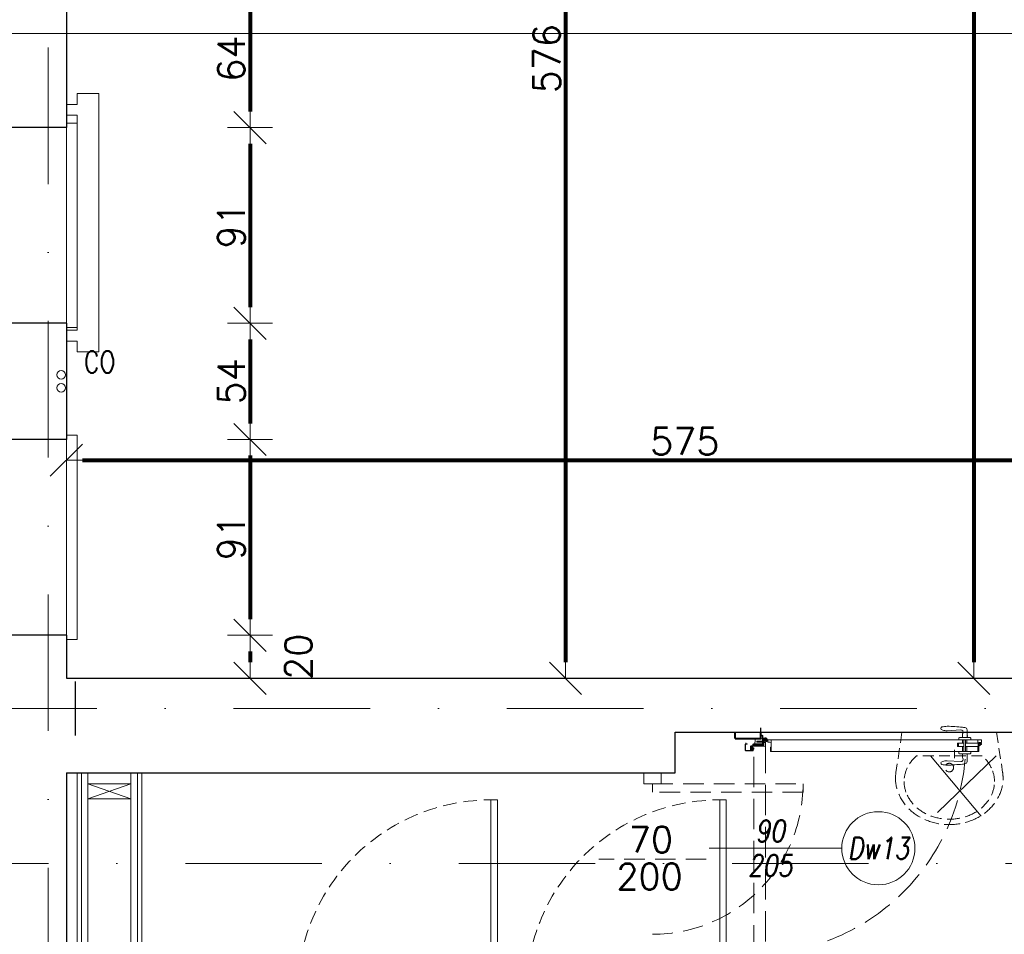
# Model space of a CAD drawing. Header units: metres. Extents: x 7408630 to 15602436, y 5561464 to 13303678.
# Tile 83 of 123: x 7413748 to 7414206, y 5564102 to 5564527. Entities that reach past the tile are written whole.
import ezdxf
from ezdxf.enums import TextEntityAlignment as Align

# ---------------------------------------------------------------- set-up
doc = ezdxf.new("R2010")
doc.units = ezdxf.units.M
doc.header["$MEASUREMENT"] = 0
for name, pattern in [('CARKOVANA', [7.5, 5, -2.5]), ('CENTER', [0.6, 0.375, -0.075, 0.075, -0.075]), ('DASHDOT', [25.4, 12.7, -6.35, 0, -6.35]), ('HIDDEN', [9.525, 6.35, -3.175]), ('Hidden Line', [391.222223, 282.222223, -109]), ('HIDDEN2', [4.7625, 3.175, -1.5875])]:
    doc.linetypes.add(name, pattern=pattern)
for name, color, linetype, lineweight in [('!! 0_ Istn-sciany', 3, 'Continuous', 30), ('!! 0_ Istn-widok', 1, 'Continuous', 15), ('!! 0_Istn-armatura', 6, 'Continuous', 9), ('!! 0_Istn-cienka', 4, 'Continuous', 9), ('!! 0_Opis_pom', 9, 'Continuous', 13), ('!! 0_Osie', 1, 'DASHDOT', 13), ('!! 1_drzwi opis', 151, 'Continuous', 9), ('!! 1_drzwi-linia', 213, 'Continuous', 5), ('!! 1_OPIS POM NOWE', 140, 'Continuous', 5), ('!! 1_PROJ Sciany', 2, 'Continuous', 40), ('!! wymiary osi', 250, 'Continuous', 5), ('0-osie-liniA', 14, 'DASHDOT', 5), ('Granica', 112, 'Continuous', 80)]:
    doc.layers.add(name, color=color, linetype=linetype, lineweight=lineweight)
for name, color, linetype, lineweight, plot in [('!! 0_Istn-grzejniki', 7, 'Continuous', 0, False), ('!! 0_ramki', 66, 'Continuous', 9, False), ('Powierzchnia', 140, 'Continuous', 5, False)]:
    doc.layers.add(name, color=color, linetype=linetype, lineweight=lineweight, plot=plot)
doc.layers.add('!! 1_ widok', color=4, linetype='Continuous')
doc.layers.add('!! 1_Wyburzenia', color=252, linetype='CARKOVANA', lineweight=13, true_color=0x696969)
doc.styles.add('50', font='ROMANS.shx', dxfattribs={"width": 0.8, "oblique": 10, "height": 10})
doc.styles.add('ARCHETYP', font='romans.shx', dxfattribs={"height": 15})
doc.styles.add('ARIAL', font='tahoma.ttf')
doc.styles.add('TXT', font='simplex.shx')
doc.dimstyles.new('DIM50', dxfattribs={"dimscale": 5, "dimtxt": 2, "dimasz": 1, "dimexe": 0, "dimexo": 0, "dimgap": 0.5, "dimtad": 1, "dimdec": 4, "dimrnd": 0.5, "dimdsep": 46, "dimtxsty": 'TXT', "dimblk": 'TICK1', "dimblk1": 'TICK1', "dimblk2": 'TICK1', "dimsah": 1, "dimcen": 0, "dimse1": 1, "dimse2": 1, "dimclrd": 1, "dimclre": 7, "dimclrt": 9, "dimadec": 0, "dimazin": 0, "dimtfac": 1, "dimtdec": 4, "dimtmove": 2, "dimatfit": 3, "dimldrblk": 'TICK1', "dimfxl": 1, "dimtolj": 1, "dimarcsym": 0})

# ---------------------------------------------------------------- blocks, each defined once
blk = doc.blocks.new('A$C578D6593')
for p, q in [((-26.36, 0), (-29.16, 18.76)), ((17.64, 0), (20.43, 18.76)), ((-19.63, 11), (10.9, 11)), ((-26.36, 0), (17.64, 0))]:
    blk.add_line(p, q)
blk.add_circle((-4.36, 16.5), 2)
for centre, radius, start, end in [((-5.67, 17.67), 25.11, 109.6071, 130.6955), ((-4.36, 14), 29, 90, 109.6071), ((-4.36, 14), 29, 70.3929, 90), ((-3.06, 17.67), 25.11, 49.3045, 70.3929), ((-7.68, 20), 22.03, 130.6955, 154.2825), ((-5.67, 19.17), 21.11, 109.6071, 130.6955), ((-4.36, 15.5), 25, 90, 109.6071), ((-4.36, 15.5), 25, 70.3929, 90), ((-3.06, 19.17), 21.11, 49.3045, 70.3929), ((-1.05, 20), 22.03, 25.7175, 49.3045), ((-7.68, 21.5), 18.03, 130.6955, 154.2825), ((-1.05, 21.5), 18.03, 25.7175, 49.3045), ((-10.79, 21.5), 18.58, 154.2825, 180), ((-10.79, 23), 14.58, 154.2825, 180), ((2.06, 23), 14.58, 0, 25.7175), ((2.06, 21.5), 18.58, 0, 25.7175), ((-10.79, 23), 14.58, 180, 205.7175), ((2.06, 23), 14.58, 334.2825, 0), ((-10.79, 21.5), 18.58, 180, 188.4794), ((2.06, 21.5), 18.58, 351.5206, 0), ((-7.68, 24.5), 18.03, 205.7175, 228.4823), ((-1.05, 24.5), 18.03, 311.5177, 334.2825)]:
    blk.add_arc(centre, radius, start, end)
blk = doc.blocks.new('BLOK OSI')
at = {"layer": '!! 1_ widok'}
blk.add_lwpolyline([(52004.71142, -197477.5883), (52004.71142, -197502.5883)], dxfattribs=at)
at = {"layer": '0-osie-liniA', "ltscale": 5}
for points in [[(51992.21142, -199661.23318), (51992.21142, -193642.4104)], [(51570.03302, -197490.0883), (53810.60983, -197490.0883)], [(48624.30568, -197562.0883), (53810.60983, -197562.0883)]]:
    blk.add_lwpolyline(points, dxfattribs=at)
blk = doc.blocks.new('drzwi giszet')
blk.add_lwpolyline([(68617.39, -194499.27), (68617.39, -194409.27), (68620.39, -194409.27), (68620.39, -194499.27)], close=True)
blk.add_lwpolyline([(68572.43, -194476.09), (68572.43, -194526.09)])
at = {"linetype": 'HIDDEN'}
blk.add_arc((68617.39, -194499.27), 90, 88.0898, 180, dxfattribs=at)
blk = doc.blocks.new('8544-EI60')
at = {"color": 254, "true_color": 0xe9d9be}
for p, q in [((-5.3, 0), (6, 0)), ((6, 0), (7.4, -1.4)), ((-7.5, -2.2), (-7.5, -2.2)), ((-7.5, -5.2), (-7.5, -5.2)), ((-7.5, -8.2), (-7.5, -8.2)), ((-5.6, -0.1), (-7.4, -1.9)), ((-5.5, -3), (-7.4, -4.9)), ((-5.5, -6), (-7.4, -7.9)), ((-5.5, -1.4), (-6.6, -2.6)), ((-5.5, -4.4), (-6.6, -5.6)), ((-5.5, -7.4), (-6.6, -8.6)), ((-5.5, -3), (-5.5, -1.4)), ((-5.5, -6), (-5.5, -4.4)), ((-5.5, -7.4), (-5.3, -8)), ((-5.3, -8), (-1.2, -8)), ((-4.5, -3.9), (-4.5, -1)), ((-4.5, -1), (5, -1)), ((-4.5, -3.9), (0.4, -2.7)), ((-4.5, -5), (0.1, -3.8)), ((-4.5, -7), (-4.5, -5)), ((-4.5, -7), (-1.2, -7)), ((-0.7, -8.5), (-1.1, -12.4)), ((0.3, -8.6), (-0.1, -12.1)), ((3.1, -13.5), (-0.1, -13.5)), ((0.1, -3.8), (5.2, -7.4)), ((3, -12.5), (0.3, -12.5)), ((0.4, -2.7), (5, -6.1)), ((5, -6.1), (5, -1)), ((6, -1.4), (6.6, -2.1)), ((6, -3.2), (6, -1.4)), ((6, -3.2), (7.4, -4.5)), ((6, -4.6), (6.6, -5.3)), ((6, -6), (6, -4.6)), ((6.7, -6.4), (7.5, -6)), ((7.5, -1.7), (7.5, -1.7)), ((7.5, -4.9), (7.5, -4.9)), ((7.5, -8), (7.6, -9.4))]:
    blk.add_line(p, q, dxfattribs=at)
for centre, radius, start, end in [((-5.3, -0.5), 0.5, 90, 135), ((-7, -2.2), 0.5, 135, 180), ((-7, -2.2), 0.5, 180, 315), ((-7, -5.2), 0.5, 135, 180), ((-7, -5.2), 0.5, 180, 315), ((-7, -8.2), 0.5, 135, 180), ((-7, -8.2), 0.5, 180, 315), ((-1.2, -8.5), 1.5, 354.4366, 90), ((-1.2, -8.5), 0.5, 354.4366, 90), ((0.4, -12.5), 1.5, 174.4366, 180.4125), ((-0.1, -12.5), 1, 180.4125, 270), ((0.3, -12.1), 0.4, 174.4366, 270), ((3, -11.5), 1, 270, 290.1212), ((3.1, -12.5), 1, 270, 288.9845), ((0.1, -3.8), 9.19, 290.1212, 302.4406), ((0.1, -3.8), 10.2, 288.9845, 310.5414), ((3.7, -9.5), 2.5, 302.4406, 54.3761), ((6.5, -6), 0.5, 180, 296.5747), ((7, -1.7), 0.5, 225, 0), ((7, -4.9), 0.5, 225, 0), ((5.1, -9.7), 2.5, 310.5414, 5.5701), ((7, -1.7), 0.5, 0, 45), ((7, -4.9), 0.5, 0, 45)]:
    blk.add_arc(centre, radius, start, end, dxfattribs=at)
blk = doc.blocks.new('zaw-dr-90-p')
at = {"color": 2, "linetype": 'CENTER', "ltscale": 0.2}
for p, q in [((12, 0), (-12, 0)), ((0, 12), (0, -12)), ((24.5, 24), (31, 24)), ((24.5, 19), (31, 19))]:
    blk.add_line(p, q, dxfattribs=at)
at = {"ltscale": 0.2}
for p, q in [((10, 12), (6.5, 12)), ((10, 0), (10, 6.5))]:
    blk.add_line(p, q, dxfattribs=at)
blk.add_lwpolyline([(0, 6.5), (23.5, 6.5, 0.414214), (28, 11), (28, 31), (24.5, 31), (24.5, 11, -0.414214), (23.5, 10), (0, 10, 4.561698), (7.6, 6.5), (4.9, 4.2)], format="xyb", dxfattribs=at)
blk.add_lwpolyline([(-0.2, -0.2), (-2.5, -0.2), (-2.5, 0.2), (-0.2, 0.2), (-0.2, 2.5), (0.2, 2.5), (0.2, 0.2), (2.8, 0.2), (2.8, -0.2), (0.2, -0.2), (0.2, -2.8), (-0.2, -2.8)], close=True)
blk.add_lwpolyline([(10, 10), (10, 39), (6.5, 39), (6.5, 10)], dxfattribs=at)
blk.add_circle((0, 0), 6.5, dxfattribs=at)
blk = doc.blocks.new('drzwi 90- sc 12')
h = blk.add_hatch()
h.set_pattern_fill('ANSI37', color=256, scale=0.022, angle=0.001, style=0)
h.set_pattern_definition([(45.0010491, (2407.02095, 648.17796), (-0.04939231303, 0.04939050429), []), (135.0010491, (2407.02095, 648.17796), (-0.04939050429, -0.04939231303), [])])
h.paths.add_polyline_path([(-13715.37, 20305.72), (-13715.57, 20305.72), (-13715.57, 20307.72), (-13715.37, 20307.72)])
h = blk.add_hatch()
h.set_pattern_fill('ANSI37', color=256, scale=0.022, angle=0.001, style=0)
h.set_pattern_definition([(135.0010491, (4473.9854, -4604.62511), (0.04939050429, 0.04939231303), []), (45.0010491, (4473.9854, -4604.62511), (0.04939231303, -0.04939050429), [])])
h.paths.add_polyline_path([(-13617.17, 20305.72), (-13616.97, 20305.72), (-13616.97, 20306.72), (-13617.17, 20306.72)])
h.paths.add_polyline_path([(-13617.17, 20306.72), (-13616.97, 20306.72), (-13616.97, 20307.72), (-13617.17, 20307.72)])
for p, q in [((-13620.32, 20410.16), (-13620.32, 20313.77)), ((-13616.12, 20410.26), (-13620.22, 20410.26)), ((-13616.12, 20410.26), (-13620, 20410.26)), ((-13618.17, 20410.26), (-13618.17, 20409.96)), ((-13618.17, 20410.26), (-13616.22, 20410.26)), ((-13618.17, 20410.26), (-13616.22, 20410.26)), ((-13618.17, 20409.96), (-13616.22, 20409.96)), ((-13618, 20404.16), (-13618, 20409.96)), ((-13617.9, 20404.16), (-13617.9, 20409.96)), ((-13617.77, 20410.26), (-13616.92, 20411.46)), ((-13616.92, 20410.26), (-13616.92, 20411.46)), ((-13616.62, 20411.46), (-13616.92, 20411.46)), ((-13616.62, 20411.46), (-13616.92, 20411.46)), ((-13616.62, 20410.26), (-13616.62, 20411.46)), ((-13616.62, 20410.26), (-13616.62, 20411.26)), ((-13616.62, 20410.66), (-13616.62, 20410.86)), ((-13616.5, 20404.16), (-13616.5, 20409.96)), ((-13616.4, 20404.16), (-13616.4, 20409.96)), ((-13616.22, 20410.26), (-13616.22, 20409.96)), ((-13616.22, 20409.96), (-13616.22, 20410.26)), ((-13616.12, 20410.26), (-13616.12, 20411.46)), ((-13616.12, 20411.46), (-13615.02, 20411.46)), ((-13614.92, 20411.36), (-13614.92, 20313.77)), ((-13618, 20409.86), (-13620.32, 20409.86)), ((-13614.92, 20409.86), (-13616.4, 20409.86)), ((-13618, 20404.76), (-13620.32, 20404.76)), ((-13620.32, 20404.16), (-13614.92, 20404.16)), ((-13620.32, 20403.36), (-13614.92, 20403.36)), ((-13618, 20402.76), (-13620.32, 20402.76)), ((-13618, 20400.34), (-13618, 20403.36)), ((-13617.9, 20400.84), (-13617.9, 20403.36)), ((-13616.5, 20400.84), (-13617.9, 20400.84)), ((-13617.9, 20400.84), (-13616.5, 20400.84)), ((-13616.5, 20400.84), (-13616.5, 20403.36)), ((-13616.4, 20404.76), (-13614.92, 20404.76)), ((-13616.4, 20400.34), (-13616.4, 20403.36)), ((-13616.4, 20402.76), (-13614.92, 20402.76)), ((-13619.54, 20398.92), (-13623.37, 20398.92)), ((-13619.54, 20398.92), (-13623.37, 20398.92)), ((-13618, 20400.34), (-13616.4, 20400.34)), ((-13620.32, 20313.47), (-13620.32, 20317.97)), ((-13614.92, 20312.27), (-13614.92, 20317.97)), ((-13614.92, 20313.77), (-13620.32, 20313.77)), ((-13618.22, 20313.37), (-13620.22, 20313.37)), ((-13618.22, 20313.67), (-13618.22, 20313.37)), ((-13618.22, 20313.67), (-13616.42, 20313.67)), ((-13617.77, 20311.12), (-13617.77, 20305.72)), ((-13617.77, 20311.12), (-13617.77, 20305.72)), ((-13617.37, 20309.92), (-13617.37, 20305.82)), ((-13616.17, 20309.92), (-13617.37, 20309.92)), ((-13616.17, 20309.92), (-13616.17, 20311.02)), ((-13615.92, 20313.17), (-13615.92, 20312.17)), ((-13615.92, 20312.17), (-13615.02, 20312.17)), ((-13715.57, 20308.32), (-13715.57, 20308.56)), ((-13715.57, 20307.69), (-13715.57, 20308.56)), ((-13715.57, 20307.82), (-13715.57, 20308.56)), ((-13715.57, 20307.72), (-13715.37, 20307.72)), ((-13715.77, 20301.96), (-13716.27, 20301.96)), ((-13616.77, 20301.96), (-13616.27, 20301.96))]:
    blk.add_line(p, q)
at = {"ltscale": 0.2}
for p, q in [((-13621.38, 20406.26), (-13621.38, 20401.26)), ((-13620.32, 20406.56), (-13621.08, 20406.56)), ((-13614.92, 20406.56), (-13614.16, 20406.56)), ((-13613.86, 20406.26), (-13613.86, 20401.26)), ((-13621.38, 20404.81), (-13624.98, 20404.81)), ((-13624.98, 20401.86), (-13624.58, 20395.61)), ((-13621.38, 20402.71), (-13622.87, 20402.71)), ((-13620.32, 20400.96), (-13621.08, 20400.96)), ((-13614.92, 20400.96), (-13614.16, 20400.96)), ((-13613.86, 20404.81), (-13610.26, 20404.81)), ((-13613.86, 20402.71), (-13612.38, 20402.71)), ((-13613.36, 20405.01), (-13613.36, 20404.81)), ((-13613.36, 20405.01), (-13612.86, 20405.01)), ((-13612.86, 20405.01), (-13612.86, 20404.81)), ((-13610.26, 20401.86), (-13610.66, 20395.61))]:
    blk.add_line(p, q, dxfattribs=at)
at = {"linetype": 'Hidden Line', "lineweight": 9, "ltscale": 0.05}
for p, q in [((-13616.27, 20311.12), (-13716.27, 20311.12)), ((-13715.07, 20305.72), (-13617.47, 20305.72))]:
    blk.add_line(p, q, dxfattribs=at)
for points in [[(-13665.27, 20284.96), (-13665.27, 20325.83)], [(-13615.57, 20309.64), (-13615.32, 20309.64), (-13615.32, 20309.82), (-13616.32, 20309.82), (-13616.32, 20309.64), (-13615.92, 20309.64)], [(-13715.37, 20307.72), (-13715.37, 20305.72), (-13715.57, 20305.72), (-13715.57, 20307.72)]]:
    blk.add_lwpolyline(points)
at = {"ltscale": 0.2}
for points in [[(-13715.57, 20307.51), (-13715.57, 20309.48, 0.414214), (-13715.91, 20309.82), (-13719.43, 20309.82, 0.414214), (-13719.77, 20309.48), (-13719.77, 20308.92), (-13719.59, 20308.92), (-13719.59, 20309.48, -0.414214), (-13719.43, 20309.64), (-13716.97, 20309.64)], [(-13716.97, 20309.64), (-13715.91, 20309.64, -0.414214), (-13715.75, 20309.48), (-13715.75, 20307.51)], [(-13615.92, 20309.64), (-13616.63, 20309.64, 0.414214), (-13616.79, 20309.48), (-13616.79, 20305.58, -0.414214), (-13617.13, 20305.24), (-13617.58, 20305.24, 0.414214), (-13617.74, 20305.08), (-13617.74, 20304.48, -0.414214), (-13618.08, 20304.14), (-13619.26, 20304.14, -0.414214), (-13619.6, 20304.48), (-13619.6, 20305.15, 1), (-13619.79, 20305.15), (-13619.79, 20301.96, 0.414214), (-13619.63, 20301.8), (-13617.11, 20301.8, 0.414214), (-13616.95, 20301.96), (-13616.95, 20302.52), (-13616.77, 20302.52), (-13616.77, 20301.96, -0.414214), (-13617.11, 20301.62), (-13619.63, 20301.62, -0.414214), (-13619.97, 20301.96), (-13619.97, 20305.15, -1), (-13619.42, 20305.15), (-13619.42, 20304.48, 0.414214), (-13619.26, 20304.32), (-13618.08, 20304.32, 0.414214), (-13617.92, 20304.48), (-13617.92, 20305.08, -0.414214), (-13617.58, 20305.42), (-13617.13, 20305.42, 0.414214), (-13616.97, 20305.58), (-13616.97, 20309.48, -0.414214), (-13616.63, 20309.82), (-13613.11, 20309.82, -0.414214), (-13612.77, 20309.48), (-13612.77, 20308.92), (-13612.95, 20308.92), (-13612.95, 20309.48, 0.414214), (-13613.11, 20309.64), (-13615.57, 20309.64)], [(-13616.43, 20309.49), (-13616.43, 20309.64), (-13616.63, 20309.64, 0.414214), (-13616.79, 20309.48), (-13616.79, 20306.14), (-13615.99, 20306.14), (-13615.99, 20306.34), (-13614.39, 20306.34), (-13614.39, 20309.64), (-13614.93, 20309.64), (-13614.93, 20309.49)], [(-13715.75, 20307.76), (-13715.75, 20305.58, 0.414214), (-13715.41, 20305.24), (-13714.96, 20305.24, -0.414214), (-13714.8, 20305.08), (-13714.8, 20304.48, 0.414214), (-13714.46, 20304.14), (-13713.28, 20304.14, 0.414214), (-13712.94, 20304.48), (-13712.94, 20305.15, -1), (-13712.75, 20305.15), (-13712.75, 20301.96, -0.414214), (-13712.91, 20301.8), (-13715.43, 20301.8, -0.414214), (-13715.59, 20301.96), (-13715.59, 20302.52), (-13715.77, 20302.52), (-13715.77, 20301.96, 0.414214), (-13715.43, 20301.62), (-13712.91, 20301.62, 0.414214), (-13712.57, 20301.96), (-13712.57, 20305.15, 1), (-13713.12, 20305.15), (-13713.12, 20304.48, -0.414214), (-13713.28, 20304.32), (-13714.46, 20304.32, -0.414214), (-13714.62, 20304.48), (-13714.62, 20305.08, 0.414214), (-13714.96, 20305.42), (-13715.41, 20305.42, -0.414214), (-13715.57, 20305.58), (-13715.57, 20307.64)]]:
    blk.add_lwpolyline(points, format="xyb", dxfattribs=at)
at = {"lineweight": 30}
for points in [[(-13716.27, 20308.92), (-13721.27, 20308.92)], [(-13716.27, 20308.92), (-13716.27, 20296.92)], [(-13614.27, 20308.92), (-13609.27, 20308.92)], [(-13614.27, 20308.92), (-13614.27, 20296.92)]]:
    blk.add_lwpolyline(points, dxfattribs=at)
for points in [[(-13616.97, 20307.72), (-13617.17, 20307.72), (-13617.17, 20305.72), (-13616.97, 20305.72)], [(-13616.79, 20308.82), (-13616.97, 20308.82), (-13616.97, 20307.42), (-13616.79, 20307.42)]]:
    blk.add_lwpolyline(points, close=True)
for centre, radius, start, end in [((-13620.22, 20410.16), 0.1, 90, 180), ((-13615.02, 20411.36), 0.1, 0, 90), ((-13620.22, 20313.47), 0.1, 180, 270), ((-13616.42, 20313.17), 0.5, 0, 90), ((-13616.27, 20311.02), 0.1, 0, 90), ((-13615.02, 20312.27), 0.1, 270, 0), ((-13617.47, 20305.82), 0.1, 270, 0)]:
    blk.add_arc(centre, radius, start, end)
at = {"ltscale": 0.2}
for centre, radius, start, end in [((-13621.08, 20406.26), 0.3, 90, 180), ((-13614.16, 20406.26), 0.3, 0, 90), ((-13624.98, 20403.76), 1.05, 90, 180), ((-13623.93, 20401.96), 1.05, 58.6119, 185.465), ((-13622.87, 20403.71), 1, 238.6119, 270), ((-13621.08, 20401.26), 0.3, 180, 270), ((-13614.16, 20401.26), 0.3, 270, 0), ((-13612.38, 20403.71), 1, 270, 301.3881), ((-13611.31, 20401.96), 1.05, 354.535, 121.3881), ((-13610.26, 20403.76), 1.05, 0, 90), ((-13625.63, 20393.35), 0.74, 198.9246, 270), ((-13609.61, 20393.35), 0.74, 270, 341.0754)]:
    blk.add_arc(centre, radius, start, end, dxfattribs=at)
at = {"linetype": 'Hidden Line', "lineweight": 9, "ltscale": 0.05}
blk.add_arc((-13615.5, 20305.14), 99.12, 94.8005, 177.6944, dxfattribs=at)
at = {"ltscale": 0.2}
blk.add_ellipse((-13625.63, 20395.61), major_axis=(0, 3), ratio=0.347016, start_param=3.132997, end_param=4.712389, dxfattribs=at)
at = {"ltscale": 0.2, "extrusion": (0, 0, -1)}
blk.add_ellipse((-13609.62, 20395.61), major_axis=(0, 3), ratio=0.347016, start_param=3.132997, end_param=4.712389, dxfattribs=at)
at = {"ltscale": 0.2}
for points in [[(-13626.03, 20403.76), (-13626.09, 20403.41), (-13626.32, 20401.88), (-13626.44, 20399.16), (-13626.83, 20395.94), (-13626.48, 20393.94), (-13626.33, 20393.11)], [(-13609.21, 20403.76), (-13609.16, 20403.41), (-13608.93, 20401.88), (-13608.8, 20399.16), (-13608.41, 20395.94), (-13608.76, 20393.94), (-13608.91, 20393.11)]]:
    blk.add_open_spline(points, degree=3, knots=[0, 0, 0, 0, 1.06066, 4.623314, 8.177981, 10.699943, 10.699943, 10.699943, 10.699943], dxfattribs=at)
at = {"xscale": 0.09999999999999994, "yscale": 0.09999999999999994, "zscale": 0.09999999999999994, "rotation": 180.0000000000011}
for name, p in [('zaw-dr-90-p', (-13614.92, 20310.92)), ('8544-EI60', (-13618.67, 20304.32))]:
    blk.add_blockref(name, p, dxfattribs=at)
at = {"extrusion": (0, 0, -1), "xscale": 0.09999999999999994, "yscale": 0.09999999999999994, "zscale": -0.1, "rotation": 179.9999999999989}
blk.add_blockref('8544-EI60', (13713.87, 20304.32), dxfattribs=at)
blk = doc.blocks.new('1_ok-opis')
blk.add_line((0, 111.61), (0, 50))
blk.add_circle((0, 128.61), 17)
at = {"style": '50', "oblique": 10, "width": 0.8}
for tag, rotation, p in [('NR', 90, (0, 128.61)), ('NR', 270, (0, 128.61)), ('SZEROKOŚĆ', 90, (-8, 78.29)), ('WYSOKOŚĆ', 270, (-8, 78.29)), ('WYSOKOŚĆ', 90, (8, 78.29)), ('SZEROKOŚĆ', 270, (8, 78.29))]:
    blk.add_attdef(tag, text='', height=10, rotation=rotation, dxfattribs=at).set_placement(p, align=Align.MIDDLE)
blk = doc.blocks.new('TICK1')
at = {"color": 0}
for p, q in [((0, -1.4), (0, 1.4)), ((0, 0), (-1, 0))]:
    blk.add_line(p, q, dxfattribs=at)
at = {"color": 2}
blk.add_line((-1, -1), (1, 1), dxfattribs=at)
blk = doc.blocks.new('*D679')
at = {"layer": '!! wymiary osi', "color": 1, "lineweight": -2, "transparency": 16777216}
blk.add_line((74866.33, -196547.09), (74866.33, -197407.09), dxfattribs=at)
at = {"layer": 'DEFPOINTS', "color": 0, "transparency": 16777216}
for p in [(75001.42, -196539.59), (74866.33, -197414.59), (75019.42, -197414.59)]:
    blk.add_point(p, dxfattribs=at)
at = {"layer": '!! wymiary osi', "color": 1, "lineweight": -2, "transparency": 16777216, "xscale": 7.5, "yscale": 7.5, "zscale": 7.5}
for p, rotation in [((74866.33, -196539.59), 90), ((74866.33, -197414.59), 270)]:
    blk.add_blockref('TICK1', p, dxfattribs=dict(at, rotation=rotation))
at = {"layer": '!! wymiary osi', "color": 9, "transparency": 16777216, "insert": (74857.58, -196977.09), "char_height": 12.5, "attachment_point": 5, "rotation": 90, "style": 'TXT'}
blk.add_mtext('\\A1;875', dxfattribs=at)
blk = doc.blocks.new('*D687')
at = {"layer": '!! wymiary osi', "color": 1, "lineweight": -2, "transparency": 16777216}
blk.add_line((74451.92, -197313.19), (75011.92, -197313.19), dxfattribs=at)
at = {"layer": 'DEFPOINTS', "color": 0, "transparency": 16777216}
for p in [(75019.42, -197313.19), (74444.42, -197414.59), (75019.42, -197414.59)]:
    blk.add_point(p, dxfattribs=at)
at = {"layer": '!! wymiary osi', "color": 1, "lineweight": -2, "transparency": 16777216, "xscale": 7.5, "yscale": 7.5, "zscale": 7.5, "rotation": 180}
blk.add_blockref('TICK1', (74444.42, -197313.19), dxfattribs=at)
at = {"layer": '!! wymiary osi', "color": 1, "lineweight": -2, "transparency": 16777216, "xscale": 7.5, "yscale": 7.5, "zscale": 7.5}
blk.add_blockref('TICK1', (75019.42, -197313.19), dxfattribs=at)
at = {"layer": '!! wymiary osi', "color": 9, "transparency": 16777216, "insert": (74731.92, -197304.44), "char_height": 12.5, "attachment_point": 5, "style": 'TXT'}
blk.add_mtext('\\A1;575', dxfattribs=at)
blk = doc.blocks.new('*D715')
at = {"layer": '!! wymiary osi', "color": 1, "lineweight": -2, "transparency": 16777216}
blk.add_line((74676.46, -196846.09), (74676.46, -197407.09), dxfattribs=at)
at = {"layer": 'DEFPOINTS', "color": 0, "transparency": 16777216}
for p in [(74629.42, -196838.59), (74629.42, -197414.59), (74676.46, -197414.59)]:
    blk.add_point(p, dxfattribs=at)
at = {"layer": '!! wymiary osi', "color": 1, "lineweight": -2, "transparency": 16777216, "xscale": 7.5, "yscale": 7.5, "zscale": 7.5}
for p, rotation in [((74676.46, -196838.59), 90), ((74676.46, -197414.59), 270)]:
    blk.add_blockref('TICK1', p, dxfattribs=dict(at, rotation=rotation))
at = {"layer": '!! wymiary osi', "color": 9, "transparency": 16777216, "insert": (74667.71, -197126.59), "char_height": 12.5, "attachment_point": 5, "rotation": 90, "style": 'TXT'}
blk.add_mtext('\\A1;576', dxfattribs=at)
blk = doc.blocks.new('*D729')
at = {"layer": '!! wymiary osi', "color": 1, "lineweight": -2, "transparency": 16777216}
blk.add_line((74529.8, -197102.09), (74529.8, -197151.09), dxfattribs=at)
at = {"layer": 'DEFPOINTS', "color": 0, "transparency": 16777216}
for p in [(74444.42, -197094.59), (74444.42, -197158.59), (74529.8, -197158.59)]:
    blk.add_point(p, dxfattribs=at)
at = {"layer": '!! wymiary osi', "color": 1, "lineweight": -2, "transparency": 16777216, "xscale": 7.5, "yscale": 7.5, "zscale": 7.5}
for p, rotation in [((74529.8, -197094.59), 90), ((74529.8, -197158.59), 270)]:
    blk.add_blockref('TICK1', p, dxfattribs=dict(at, rotation=rotation))
at = {"layer": '!! wymiary osi', "color": 9, "transparency": 16777216, "insert": (74521.05, -197126.59), "char_height": 12.5, "attachment_point": 5, "rotation": 90, "style": 'TXT'}
blk.add_mtext('\\A1;64', dxfattribs=at)
blk = doc.blocks.new('*D730')
at = {"layer": '!! wymiary osi', "color": 1, "lineweight": -2, "transparency": 16777216}
blk.add_line((74529.8, -197166.09), (74529.8, -197242.09), dxfattribs=at)
at = {"layer": 'DEFPOINTS', "color": 0, "transparency": 16777216}
for p in [(74444.42, -197158.59), (74444.42, -197249.59), (74529.8, -197249.59)]:
    blk.add_point(p, dxfattribs=at)
at = {"layer": '!! wymiary osi', "color": 1, "lineweight": -2, "transparency": 16777216, "xscale": 7.5, "yscale": 7.5, "zscale": 7.5}
for p, rotation in [((74529.8, -197158.59), 90), ((74529.8, -197249.59), 270)]:
    blk.add_blockref('TICK1', p, dxfattribs=dict(at, rotation=rotation))
at = {"layer": '!! wymiary osi', "color": 9, "transparency": 16777216, "insert": (74521.05, -197204.09), "char_height": 12.5, "attachment_point": 5, "rotation": 90, "style": 'TXT'}
blk.add_mtext('\\A1;91', dxfattribs=at)
blk = doc.blocks.new('*D731')
at = {"layer": '!! wymiary osi', "color": 1, "lineweight": -2, "transparency": 16777216}
blk.add_line((74529.8, -197257.09), (74529.8, -197296.09), dxfattribs=at)
at = {"layer": 'DEFPOINTS', "color": 0, "transparency": 16777216}
for p in [(74444.42, -197249.59), (74444.42, -197303.59), (74529.8, -197303.59)]:
    blk.add_point(p, dxfattribs=at)
at = {"layer": '!! wymiary osi', "color": 1, "lineweight": -2, "transparency": 16777216, "xscale": 7.5, "yscale": 7.5, "zscale": 7.5}
for p, rotation in [((74529.8, -197249.59), 90), ((74529.8, -197303.59), 270)]:
    blk.add_blockref('TICK1', p, dxfattribs=dict(at, rotation=rotation))
at = {"layer": '!! wymiary osi', "color": 9, "transparency": 16777216, "insert": (74521.05, -197276.59), "char_height": 12.5, "attachment_point": 5, "rotation": 90, "style": 'TXT'}
blk.add_mtext('\\A1;54', dxfattribs=at)
blk = doc.blocks.new('*D732')
at = {"layer": '!! wymiary osi', "color": 1, "lineweight": -2, "transparency": 16777216}
blk.add_line((74529.8, -197311.09), (74529.8, -197387.09), dxfattribs=at)
at = {"layer": 'DEFPOINTS', "color": 0, "transparency": 16777216}
for p in [(74444.42, -197303.59), (74444.42, -197394.59), (74529.8, -197394.59)]:
    blk.add_point(p, dxfattribs=at)
at = {"layer": '!! wymiary osi', "color": 1, "lineweight": -2, "transparency": 16777216, "xscale": 7.5, "yscale": 7.5, "zscale": 7.5}
for p, rotation in [((74529.8, -197303.59), 90), ((74529.8, -197394.59), 270)]:
    blk.add_blockref('TICK1', p, dxfattribs=dict(at, rotation=rotation))
at = {"layer": '!! wymiary osi', "color": 9, "transparency": 16777216, "insert": (74521.05, -197349.09), "char_height": 12.5, "attachment_point": 5, "rotation": 90, "style": 'TXT'}
blk.add_mtext('\\A1;91', dxfattribs=at)
blk = doc.blocks.new('*D733')
at = {"layer": '!! wymiary osi', "color": 1, "lineweight": -2, "transparency": 16777216}
blk.add_line((74529.8, -197402.09), (74529.8, -197407.09), dxfattribs=at)
at = {"layer": 'DEFPOINTS', "color": 0, "transparency": 16777216}
for p in [(74444.42, -197394.59), (74444.42, -197414.59), (74529.8, -197414.59)]:
    blk.add_point(p, dxfattribs=at)
at = {"layer": '!! wymiary osi', "color": 1, "lineweight": -2, "transparency": 16777216, "xscale": 7.5, "yscale": 7.5, "zscale": 7.5}
for p, rotation in [((74529.8, -197394.59), 90), ((74529.8, -197414.59), 270)]:
    blk.add_blockref('TICK1', p, dxfattribs=dict(at, rotation=rotation))
at = {"layer": '!! wymiary osi', "color": 9, "transparency": 16777216, "insert": (74552.3, -197404.59), "char_height": 12.5, "attachment_point": 5, "rotation": 90, "style": 'TXT'}
blk.add_mtext('\\A1;20', dxfattribs=at)
blk = doc.blocks.new('A$C9c944097')
at = {"layer": '!! 0_ Istn-sciany'}
blk.add_line((3350.5, -3080.47213), (3350.5, -3061.47213), dxfattribs=at)
for points in [[(3067.5, -2716.47213), (3067.5, -2780.47213)], [(3067.5, -2780.47213), (3035.5, -2780.47213)], [(3067.5, -2871.47213), (3035.5, -2871.47213)], [(3067.5, -2871.47213), (3067.5, -2925.47213)], [(3067.5, -2925.47213), (3035.5, -2925.47213)], [(3067.5, -3016.47213), (3035.5, -3016.47213)], [(3067.5, -3016.47213), (3067.5, -3036.47213)], [(3067.5, -3036.47213), (3642.5, -3036.47213)], [(3350.5, -3061.47213), (3524.5, -3061.47213)], [(3067.5, -3080.47213), (3350.5, -3080.47213)], [(3067.5, -3080.47213), (3067.5, -3758.27807)]]:
    blk.add_lwpolyline(points, dxfattribs=at)
at = {"layer": '!! 0_ Istn-widok'}
for points in [[(3067.5, -2778.47213), (3072.5, -2778.47213)], [(3072.5, -2778.47213), (3072.5, -2873.47213)], [(3067.5, -2873.47213), (3072.5, -2873.47213)], [(3067.5, -2923.47213), (3072.5, -2923.47213)], [(3072.5, -2923.47213), (3072.5, -3018.47213)], [(3067.5, -3018.47213), (3072.5, -3018.47213)], [(3072.5, -3080.47213), (3072.5, -3653.47213)], [(3074.5, -3080.47213), (3074.5, -3653.47213)], [(3077.5, -3080.47213), (3077.5, -3653.47213)], [(3097.5, -3080.47213), (3097.5, -3636.47213)], [(3100.5, -3080.47213), (3100.5, -3636.47213)], [(3102.5, -3080.47213), (3102.5, -3636.47213)], [(3077.5, -3085.47213), (3097.5, -3092.47213)], [(3077.5, -3092.47213), (3097.5, -3085.47213)]]:
    blk.add_lwpolyline(points, dxfattribs=at)
at = {"layer": '!! 0_ Istn-widok', "linetype": 'HIDDEN', "ltscale": 3}
blk.add_lwpolyline([(3067.5, -3080.47213), (3067.5, -3636.47213)], dxfattribs=at)
at = {"layer": '!! 0_ Istn-widok'}
blk.add_lwpolyline([(3097.5, -3085.47213), (3097.5, -3092.47213), (3077.5, -3092.47213), (3077.5, -3085.47213)], close=True, dxfattribs=at)
at = {"layer": '!! 0_Istn-armatura'}
for centre in [(3064.9977, -2895.47213), (3064.9977, -2901.47213)]:
    blk.add_circle(centre, 2, dxfattribs=at)
at = {"layer": '!! 0_Istn-cienka', "linetype": 'HIDDEN', "ltscale": 2}
for points in [[(3067.5, -2780.47213), (3067.5, -2871.47213)], [(3067.5, -2925.47213), (3067.5, -3016.47213)]]:
    blk.add_lwpolyline(points, dxfattribs=at)
at = {"layer": '!! 0_Istn-grzejniki'}
blk.add_lwpolyline([(3067.5, -2769.72213), (3072.5, -2769.72213), (3072.5, -2764.72213), (3082.5, -2764.72213), (3082.5, -2884.72213), (3072.5, -2884.72213), (3072.5, -2879.72213), (3067.5, -2879.72213), (3067.5, -2874.72213), (3072.5, -2874.72213), (3072.5, -2774.72213), (3067.5, -2774.72213)], close=True, dxfattribs=at)
at = {"layer": '!! 0_ramki'}
blk.add_lwpolyline([(-371.78226, -2736.72437), (3828.21774, -2736.72437), (3828.21774, -5706.72437), (-371.78226, -5706.72437)], close=True, dxfattribs=at)
at = {"layer": '!! 1_OPIS POM NOWE'}
for points in [[(3469.2356, -3072.47213), (3492.88944, -3100.52248)], [(3472.5915, -3098.89054), (3499.7644, -3072.47213)]]:
    blk.add_lwpolyline(points, dxfattribs=at)
at = {"layer": '!! 1_PROJ Sciany'}
for points in [[(3378.36947, -3064.47221), (3378.36947, -3061.47213)], [(3390.36947, -3064.47221), (3390.36947, -3061.47213)], [(3378.36947, -3064.47221), (3390.36947, -3064.47221)]]:
    blk.add_lwpolyline(points, dxfattribs=at)
at = {"layer": '!! 1_Wyburzenia', "linetype": 'HIDDEN2', "ltscale": 3}
for points in [[(3343.9977, -3085.47213), (3343.9977, -3080.47213), (3335.9977, -3080.47213), (3335.9977, -3085.47213)], [(3409.9977, -3089.47213), (3339.9977, -3089.47213), (3339.9977, -3085.47213), (3409.9977, -3085.47213)]]:
    blk.add_lwpolyline(points, close=True, dxfattribs=at)
blk.add_lwpolyline([(3364.9977, -3120.47213), (3314.9977, -3120.47213)], dxfattribs=at)
blk.add_arc((3339.9977, -3085.47213), 70, 270, 0, dxfattribs=at)
at = {"layer": 'Powierzchnia'}
for points in [[(3067.5, -3036.47213), (3067.5, -2460.47213), (3252.5, -2460.47213), (3252.5, -2161.47213), (3624.5, -2161.47213), (3624.5, -2232.47213), (3642.5, -2232.47213), (3642.5, -2370.47213), (3624.5, -2370.47213), (3624.5, -2432.47213), (3642.5, -2432.47213), (3642.5, -2545.47213), (3624.5, -2545.47213), (3624.5, -2607.47213), (3630.5, -2607.47213), (3630.5, -2695.47213), (3642.5, -2695.47213), (3642.5, -3036.47213)], [(3067.5, -3036.47213), (3067.5, -2460.47213), (3252.5, -2460.47213), (3252.5, -2161.47213), (3624.5, -2161.47213), (3624.5, -2232.47213), (3642.5, -2232.47213), (3642.5, -2370.47213), (3624.5, -2370.47213), (3624.5, -2432.47213), (3642.5, -2432.47213), (3642.5, -2545.47213), (3624.5, -2545.47213), (3624.5, -2607.47213), (3630.5, -2607.47213), (3630.5, -2695.47213), (3642.5, -2695.47213), (3642.5, -3036.47213)], [(3102.5, -3080.47213), (3102.5, -3342.97213), (3378.36947, -3342.97213), (3378.36947, -3167.22213), (3390.36947, -3167.22213), (3390.36947, -3231.97213), (3642.5, -3231.97213), (3642.5, -3061.47213), (3350.5, -3061.47213), (3350.5, -3080.47213)]]:
    blk.add_lwpolyline(points, close=True, dxfattribs=at)
at = {"layer": '!! 0_Osie'}
blk.add_blockref('BLOK OSI', (-48933.21142, 194439.57635), dxfattribs=at)
at = {"layer": '!! 1_drzwi opis'}
ref = blk.add_blockref('1_ok-opis', (3316.40402, -3115.47216), dxfattribs=dict(at, xscale=-1, rotation=269.9999963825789))
ref.add_attrib('WYSOKOŚĆ', '90', dxfattribs={"layer": '0', "height": 10, "rotation": 359.9999964, "style": '50', "oblique": 10, "width": 0.8}).set_placement((3394.69487, -3107.47217), align=Align.MIDDLE)
ref.add_attrib('SZEROKOŚĆ', '205', dxfattribs={"layer": '0', "height": 10, "rotation": 359.9999964, "style": '50', "oblique": 10, "width": 0.8}).set_placement((3394.69487, -3123.47217), align=Align.MIDDLE)
ref.add_attrib('NR', 'Dw13', dxfattribs={"layer": '0', "height": 10, "rotation": 359.9999964, "style": '50', "oblique": 10, "width": 0.8}).set_placement((3445.01526, -3115.47217), align=Align.MIDDLE)
at = {"layer": '!! 1_drzwi-linia', "xscale": -1, "rotation": 270}
blk.add_blockref('drzwi 90- sc 12', (-16918.55487, 10549.7975), dxfattribs=at)
at = {"layer": '!! 1_drzwi-linia'}
for p in [(-65352.5005, 191316.29335), (-65246.14333, 191316.29335)]:
    blk.add_blockref('drzwi giszet', p, dxfattribs=at)
at = {"layer": '!! 1_Wyburzenia', "linetype": 'HIDDEN2', "ltscale": 3, "rotation": 180}
blk.add_blockref('A$C578D6593', (3473.63407, -3061.47213), dxfattribs=at)
at = {"layer": '!! 0_Istn-armatura', "style": 'ARCHETYP', "width": 0.8}
blk.add_text('CO', height=10, rotation=0, dxfattribs=at).set_placement((3075.59989, -2894.44198))
at = {"layer": '!! 0_Opis_pom', "ltscale": 0.7, "style": 'ARIAL'}
for tag, p in [('B2,14', (2497.12282, -23.97252)), ('B2,12', (1965.56932, -35.77631)), ('B2,11', (1692.08817, -60.77765)), ('B2,16', (3818.15438, -63.71828)), ('B2,19.1', (5324.74708, -87.92078)), ('B2,17', (4129.82322, -93.25972)), ('B2,10', (1351.71035, -111.25665)), ('B2,15', (3189.46558, -109.69496)), ('B2,13', (2272.99389, -121.89624)), ('A2,5', (1075.52681, -127.78965)), ('B2,18', (4545.51277, -234.12017)), ('B2,19', (5775.76711, -239.42159)), ('A2,4', (318.83322, -329.3265)), ('A2.1', (994.53557, -353.44633)), ('B2.7', (3171.3557, -458.01164)), ('A2.2', (994.53557, -692.67095)), ('B2.2', (3599.26223, -690.3637)), ('B2,21', (4593.23787, -912.69388)), ('B2,9', (1798.58924, -939.09545)), ('A2.3', (455.44717, -940.66614)), ('B2,4', (3116.67143, -940.65712)), ('B2,3', (3297.35823, -941.16418)), ('B2,8', (2517.28573, -960.07338)), ('B2,20', (5834.09772, -965.70749)), ('B2.1', (3927.81794, -970.24709)), ('B2,5', (3309.56672, -1129.12418)), ('B2,6', (3122.36837, -1171.43557)), ('C2,2', (3435.86614, -1487.77973)), ('C2,1', (3957.73656, -2408.10352)), ('C2,3', (3457.72791, -2555.15039)), ('D1,1', (2554.19917, -3205.91504)), ('C2,4', (3866.78124, -3285.77383)), ('D1,4', (1780.27581, -3366.18103)), ('D1,6', (1380.86316, -3373.10994)), ('D1,3', (2098.36626, -3546.18257)), ('C2,5', (3178.15957, -3610.67242)), ('D1,5', (1914.6928, -3621.18339)), ('D1,2', (2201.15492, -3794.18451)), ('D1,7', (477.95048, -4408.76849)), ('D1,8', (338.43039, -4834.32895))]:
    blk.add_attdef(tag, text='', height=11.968, dxfattribs=at).set_placement(p, align=Align.MIDDLE_CENTER)
at = {"layer": '!! 1_OPIS POM NOWE', "style": 'ARIAL'}
for tag, p in [('C2.5B', (3593.7377, -3168.5911)), ('C2,5C', (3526.78796, -3281.02046)), ('C2.4', (3997.15534, -3347.99835)), ('E2,2', (2945.33506, -3413.31629)), ('C2,5A', (3566.4961, -3615.37865)), ('E2.9', (3984.52714, -3783.77287)), ('E2.7', (4645.53364, -3784.14655)), ('D1,2', (2903.25587, -3794.18451)), ('E2.2', (3405.83089, -4049.74196)), ('E2.8', (4380.36687, -4058.97571)), ('E2.6', (5154.87983, -4066.29138)), ('E2.1', (4427.07303, -4318.94156)), ('E2,3', (3401.59976, -4465.83792)), ('E2.4', (3758.95342, -4705.0924)), ('E2.5', (5238.11734, -4786.79525))]:
    blk.add_attdef(tag, text='', height=11.968, dxfattribs=at).set_placement(p, align=Align.MIDDLE_CENTER)
at = {"layer": '!! 1_Wyburzenia', "linetype": 'HIDDEN2', "ltscale": 3, "style": 'ARCHETYP'}
for s, p in [('70', (3328.97489, -3117.47213)), ('200', (3323.19362, -3134.61926))]:
    blk.add_text(s, height=12, rotation=360, dxfattribs=at).set_placement(p)
at = {"layer": '!! wymiary osi'}
for base, p1, p2, picture, middle in [((3489.40807, -3036.47213), (3624.5, -2161.47213), (3642.5, -3036.47213), '*D679', (3480.65807, -2598.97213)), ((3299.54127, -3036.47213), (3252.5, -2460.47213), (3252.5, -3036.47213), '*D715', (3290.79127, -2748.47213)), ((3152.88136, -2780.47213), (3067.5, -2716.47213), (3067.5, -2780.47213), '*D729', (3144.13136, -2748.47213)), ((3152.88136, -2871.47213), (3067.5, -2780.47213), (3067.5, -2871.47213), '*D730', (3144.13136, -2825.97213)), ((3152.88136, -2925.47213), (3067.5, -2871.47213), (3067.5, -2925.47213), '*D731', (3144.13136, -2898.47213)), ((3152.88136, -3016.47213), (3067.5, -2925.47213), (3067.5, -3016.47213), '*D732', (3144.13136, -2970.97213)), ((3152.88136, -3036.47213), (3067.5, -3016.47213), (3067.5, -3036.47213), '*D733', (3175.38136, -3026.47213))]:
    dim = blk.add_linear_dim(base=base, p1=p1, p2=p2, angle=90, dimstyle='DIM50', dxfattribs=at)
    dim.commit()
    dim.dimension.update_dxf_attribs({"geometry": picture, "text_midpoint": middle, "insert": (-71376.92327, 194378.11618)})
dim = blk.add_linear_dim(base=(3642.5, -2935.07071), p1=(3067.5, -3036.47213), p2=(3642.5, -3036.47213), dimstyle='DIM50', dxfattribs=at)
dim.commit()
dim.dimension.update_dxf_attribs({"geometry": '*D687', "text_midpoint": (3355, -2926.32071), "insert": (-71376.92327, 194378.11618)})

msp = doc.modelspace()

# ---------------------------------------------------------------- block references
at = {"layer": 'Granica'}
msp.add_blockref('A$C9c944097', (7410702.59401, 5567256.9858), dxfattribs=at)

doc.saveas('drawing.dxf')
